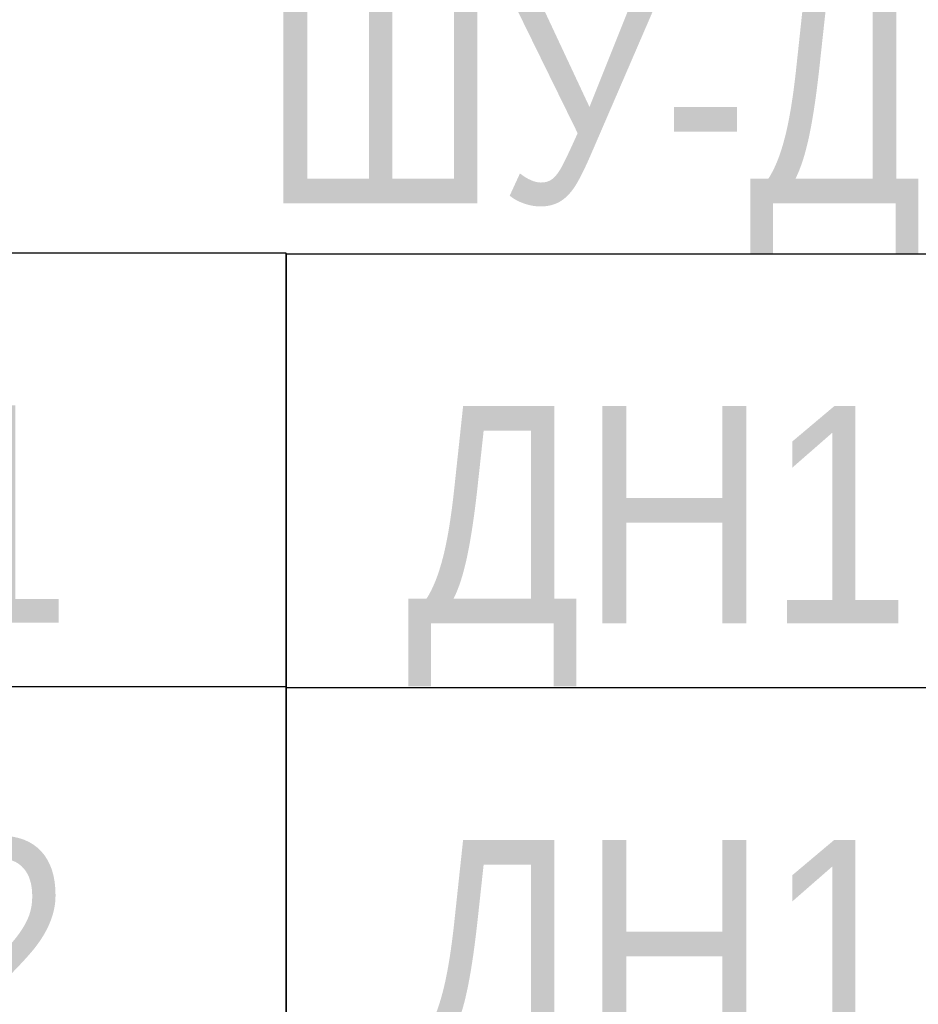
# Model space of a CAD drawing. Header units: millimetres. Extents: x 2069 to 83669, y 801 to 118701.
# Tile 132 of 145: x 36405 to 37439, y 90671 to 91803. Entities that reach past the tile are written whole.
import ezdxf
from ezdxf import colors
from ezdxf.entities.mleader import LeaderData, LeaderLine
from ezdxf.enums import TextEntityAlignment as Align
from ezdxf.math import Vec2, Vec3

# ---------------------------------------------------------------- set-up
doc = ezdxf.new("R2010")
doc.units = ezdxf.units.MM
doc.set_wipeout_variables(frame=1)
doc.layers.add('КИП_выноска', color=6, linetype='Continuous', lineweight=25)
doc.styles.add('Arial', font='arial.ttf', dxfattribs={"width": 0.85, "height": 350})
doc.styles.add('GOST 2.304', font='simplex.shx', dxfattribs={"width": 0.65, "oblique": 15})
doc.styles.get("Standard").update_dxf_attribs({"font": 'arial.ttf'})

# ---------------------------------------------------------------- blocks, each defined once
blk = doc.blocks.new('_None')
blk = doc.blocks.new('*U216')
at = {"color": 0, "linetype": 'Continuous', "lineweight": 30, "ltscale": 75, "width": 0.85, "flags": 104}
blk.add_attdef('ПРИМЕЧАНИЕ_1', text='', height=2.5, dxfattribs=at).set_placement((8, 3.611), align=Align.BOTTOM_CENTER)
at = {"color": 0, "lineweight": 30, "style": 'GOST 2.304', "width": 0.85}
for tag, p in [('ИМЯ_КАБЕЛЯ_2', (8, -7.5)), ('ИМЯ_КАБЕЛЯ_3', (8, -12.5)), ('ИМЯ_КАБЕЛЯ_4', (8, -17.5)), ('ИМЯ_КАБЕЛЯ_5', (8, -22.5)), ('ИМЯ_КАБЕЛЯ_6', (8, -27.5)), ('ИМЯ_КАБЕЛЯ_7', (8, -32.5)), ('ИМЯ_КАБЕЛЯ_8', (8, -37.5)), ('ИМЯ_КАБЕЛЯ_9', (8, -42.5))]:
    blk.add_attdef(tag, text='', height=2.5, dxfattribs=at).set_placement(p, align=Align.BOTTOM_CENTER)
at = {"color": 0, "lineweight": 30, "width": 0.85, "flags": 104}
blk.add_attdef('ПРИМЕЧАНИЕ_2', text='', height=2.5, dxfattribs=at).set_placement((8, -7.53), align=Align.BOTTOM_CENTER)
at = {"linetype": 'Continuous'}
blk.add_wipeout([(0, 2.5), (16, 2.5), (16, -2.5), (0, -2.5)], dxfattribs=at)
at = {"color": 0}
blk.add_line((0, -2.5), (0, 0), dxfattribs=at)
at = {"color": 0, "linetype": 'Continuous'}
blk.add_lwpolyline([(0, -2.5), (16, -2.5), (16, 2.5), (0, 2.5)], close=True, dxfattribs=at)
at = {"color": 0, "lineweight": 30, "style": 'GOST 2.304', "width": 0.85}
blk.add_attdef('ИМЯ_КАБЕЛЯ_1', text='', height=2.5, dxfattribs=at).set_placement((8, -2.5), align=Align.BOTTOM_CENTER)

msp = doc.modelspace()

# ---------------------------------------------------------------- leaders
at = {"layer": 'КИП_выноска'}
ml = msp.add_multileader_mtext('Standard', dxfattribs=at)
ml.set_content('ШУ-ДН1.11', color=256, style='Arial')
ml.set_leader_properties(color=256, linetype='ByLayer', lineweight=-1)
ml.set_arrow_properties(name='NONE')
ml.build(insert=Vec2(0, 0))
ml.multileader.update_dxf_attribs({"has_dogleg": 0, "text_left_attachment_type": 6, "text_right_attachment_type": 6, "dogleg_length": 0.5, "arrow_head_size": 300})
ctx = ml.context
ctx.base_point, ctx.char_height, ctx.arrow_head_size, ctx.landing_gap_size, ctx.plane_origin = Vec3(36636.8, 91533.8), 250, 300, 100, Vec3(37320.9, 90833.5)
ctx.left_attachment, ctx.right_attachment, ctx.text_align_type = 6, 6, 2
notes = []
notes.append((ctx, [(1, (1, 1, 0), (38312.1, 91533.8), (-1, 0), 0.5, [(0, [(39780.6, 92144.7)], 0, [])])]))
ctx.mtext.insert, ctx.mtext.alignment, ctx.mtext.flow_direction = Vec3(38236.5, 91842.1), 3, 5
ctx.mtext.has_bg_fill, ctx.mtext.bg_color, ctx.mtext.bg_scale_factor, ctx.mtext.bg_transparency, ctx.mtext.use_window_bg_color = 1, -1027028792, 1.5, 0, 1
for ctx, leaders in notes:
    for number, flags, end, landing, length, lines in leaders:
        leader = LeaderData()
        leader.index, (leader.has_last_leader_line, leader.has_dogleg_vector, leader.attachment_direction) = number, flags
        leader.last_leader_point, leader.dogleg_vector, leader.dogleg_length = Vec3(end), Vec3(landing), length
        for number, points, colour, breaks in lines:
            line = LeaderLine()
            line.index, line.vertices, line.color, line.breaks = number, Vec3.list(points), colors.encode_raw_color(colour), breaks
            leader.lines.append(line)
        ctx.leaders.append(leader)

# ---------------------------------------------------------------- next in the draw order: block references
ref = msp.add_blockref('*U216', (35111.6, 91284.8), dxfattribs=dict(at, xscale=100, yscale=100, zscale=100))
ref.add_attrib('ИМЯ_КАБЕЛЯ_1', 'LS1.11.1 ', dxfattribs={"layer": '0', "color": 0, "lineweight": 30, "height": 250, "style": 'Arial', "width": 0.85}).set_placement((35911.6, 91034.8), align=Align.BOTTOM_CENTER)

# ---------------------------------------------------------------- next in the draw order: block references
ref = msp.add_blockref('*U216', (35111.6, 90785.9), dxfattribs=dict(at, xscale=100, yscale=100, zscale=100))
ref.add_attrib('ИМЯ_КАБЕЛЯ_1', 'LS1.11.2 ', dxfattribs={"layer": '0', "color": 0, "lineweight": 30, "height": 250, "style": 'Arial', "width": 0.85}).set_placement((35911.6, 90535.9), align=Align.BOTTOM_CENTER)

# ---------------------------------------------------------------- next in the draw order: block references
ref = msp.add_blockref('*U216', (36711.6, 91283.8), dxfattribs=dict(at, xscale=100, yscale=100, zscale=100))
ref.add_attrib('ИМЯ_КАБЕЛЯ_1', 'ДН1.11.1 ', dxfattribs={"layer": '0', "color": 0, "lineweight": 30, "height": 250, "style": 'Arial', "width": 0.85}).set_placement((37511.6, 91033.8), align=Align.BOTTOM_CENTER)

# ---------------------------------------------------------------- next in the draw order: block references
ref = msp.add_blockref('*U216', (36711.6, 90784.8), dxfattribs=dict(at, xscale=100, yscale=100, zscale=100))
ref.add_attrib('ИМЯ_КАБЕЛЯ_1', 'ДН1.11.2 ', dxfattribs={"layer": '0', "color": 0, "lineweight": 30, "height": 250, "style": 'Arial', "width": 0.85}).set_placement((37511.6, 90534.8), align=Align.BOTTOM_CENTER)

doc.saveas('drawing.dxf')
